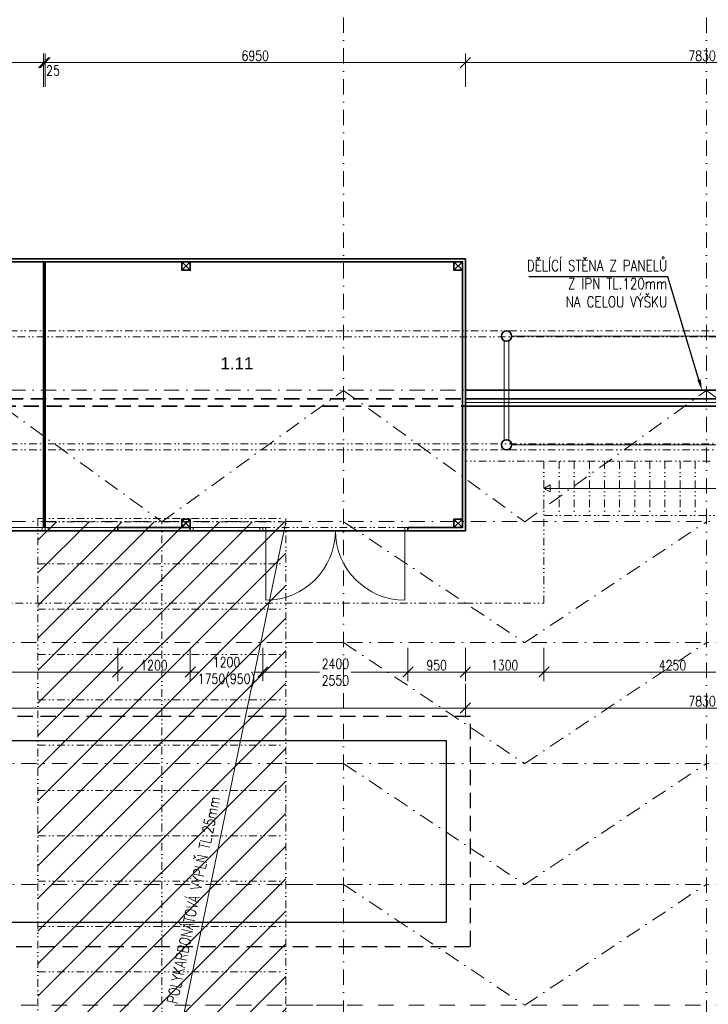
# Model space of a CAD drawing. Header units: millimetres. Extents: x -485339 to 286898, y -1189934 to 1602269.
# Tile 65 of 230: x -109236 to -97847, y -1027579 to -1011289. Entities that reach past the tile are written whole.
import ezdxf
from ezdxf import colors
from ezdxf.entities.mleader import LeaderData, LeaderLine
from ezdxf.math import Vec2, Vec3

# ---------------------------------------------------------------- set-up
doc = ezdxf.new("R2010")
doc.units = ezdxf.units.MM
doc.header["$LTSCALE"] = 10
for name, pattern in [('DASHDOT', [25.4, 12.7, -6.35, 0, -6.35]), ('DASHED', [19.05, 12.7, -6.35]), ('DĚLICÍ2', [15.875, 6.35, -3.175, 0, -3.175, 0, -3.175]), ('ČÁRKOVANÁ', [19.05, 12.7, -6.35]), ('ČÁRKOVANÁ2', [9.525, 6.35, -3.175])]:
    doc.linetypes.add(name, pattern=pattern)
doc.layers.get('Defpoints').update_dxf_attribs({"lineweight": 0})
for name, color, linetype, lineweight in [('N_dveře', 10, 'Continuous', 18), ('N_popis', 10, 'Continuous', 18), ('N_čáry_dělící stěna', 212, 'ČÁRKOVANÁ', 35), ('N_čáry_obv.plášt', 212, 'Continuous', 18), ('N_čáry_obv.plášt_obrys', 212, 'Continuous', 35), ('N_šrary', 10, 'Continuous', 18), ('St__otvory_dveře', 40, 'Continuous', 18), ('St_kóty', 132, 'Continuous', 18), ('St_otvory_okna', 40, 'Continuous', 18), ('St_plocha_místnosti', 250, 'Continuous', 18), ('St_sloupy_konstrukce haly', 5, 'Continuous', 35), ('St_sloupy_opláštění_půdorys', 25, 'Continuous', 35), ('St_čáry_nad', 250, 'DĚLICÍ2', 18), ('St_čáry_obrys', 5, 'Continuous', 35), ('St_čáry_osy', 250, 'DASHDOT', 18), ('St_čáry_plné', 250, 'Continuous', 18), ('St_čáry_pod', 250, 'ČÁRKOVANÁ2', 18)]:
    doc.layers.add(name, color=color, linetype=linetype, lineweight=lineweight)
doc.layers.add('VYBAVENÍ', color=222, linetype='Continuous')
doc.styles.add('Andy', font='arial.ttf')
doc.styles.get("Standard").update_dxf_attribs({"font": 'simplex.shx', "width": 0.8})
doc.linetypes.add('ZIGZAG', pattern='A,0.00254,-5.08,[131,ltypeshp.shx,S=5.08,R=0,X=-5.08,Y=0],-10.16,[131,ltypeshp.shx,S=5.08,R=180,X=5.08,Y=0],-5.08', length=20.32254)
doc.dimstyles.new('stavebníM100', dxfattribs={"dimtxt": 165, "dimasz": 170, "dimexe": 150, "dimexo": 100, "dimgap": 30, "dimtad": 1, "dimdec": 0, "dimtxsty": 'Standard', "dimblk": 'OBLIQUE', "dimcen": -2.5, "dimdle": 150, "dimclrd": 256, "dimclre": 256, "dimclrt": 256, "dimadec": 4, "dimazin": 0, "dimtfac": 1, "dimtdec": 0, "dimtmove": 2, "dimatfit": 3, "dimldrblk": 'OBLIQUE', "dimfxl": 400, "dimfxlon": 1, "dimlwd": -1, "dimlwe": -1, "dimarcsym": 0})

# ---------------------------------------------------------------- blocks, each defined once
blk = doc.blocks.new('G$CD8A98CDB')
at = {"layer": 'St_sloupy_konstrukce haly', "color": 250, "lineweight": 18, "ltscale": 2}
for points in [[(-825, 0), (825, 0)], [(-825, -80), (825, -80)]]:
    blk.add_lwpolyline(points, dxfattribs=at)
at = {"layer": 'St_sloupy_konstrukce haly', "ltscale": 2}
for centre in [(-900, -40), (900, -40)]:
    blk.add_circle(centre, 85, dxfattribs=at)
blk = doc.blocks.new('G$C7F8F446A')
at = {"layer": 'St_čáry_plné', "color": 0, "linetype": 'ByBlock', "ltscale": 2}
for p, q in [((20055, 4100), (-55, 4100)), ((-55, 0), (20055, 0))]:
    blk.add_line(p, q, dxfattribs=at)
for points in [[(12555, 4100), (12555, 0)], [(13305, 4100), (13305, 0)], [(14055, 4100), (14055, 0)], [(14805, 4100), (14805, 0)], [(15555, 4100), (15555, 0)], [(16305, 4100), (16305, 0)], [(17055, 4100), (17055, 0)], [(17805, 4100), (17805, 0)], [(18555, 4100), (18555, 0)], [(19305, 4100), (19305, 0)], [(20055, 4100), (20055, 0)], [(-55, 2050), (20000, 2050)]]:
    blk.add_lwpolyline(points, dxfattribs=at)
at = {"layer": 'St_čáry_pod', "color": 0, "linetype": 'ByBlock', "ltscale": 2}
blk.add_line((20000, 0), (20000, 4100), dxfattribs=at)
blk = doc.blocks.new('*U5513')
at = {"layer": 'St_čáry_osy', "ltscale": 2}
blk.add_lwpolyline([(-3000, -1000), (-4, 1000), (3000, -1000)], dxfattribs=at)
blk = doc.blocks.new('*U5512')
at = {"layer": 'St_čáry_osy', "ltscale": 2}
for p in [(24000, 6000), (24000, 4000), (24000, 2000), (24000, 0)]:
    blk.add_blockref('*U5513', p, dxfattribs=at)
blk = doc.blocks.new('*U5515')
at = {"layer": 'St_čáry_osy', "ltscale": 2}
for points in [[(-3950, 8000), (9058, 8000)], [(-3950, 6000), (9058, 6000)], [(-3950, 4000), (9058, 4000)], [(-3950, 2000), (9058, 2000)], [(-3950, 0), (9058, 0)], [(-3950, -2000), (9058, -2000)], [(-3950, -4000), (9058, -4000)], [(-3950, -6000), (9058, -6000)], [(-3950, -8000), (9058, -8000)]]:
    blk.add_lwpolyline(points, dxfattribs=at)
blk = doc.blocks.new('*U5514')
at = {"layer": 'St_čáry_osy', "ltscale": 2}
for p in [(12000, 0), (24000, 0)]:
    blk.add_blockref('*U5515', p, dxfattribs=at)
blk = doc.blocks.new('G$C325A9F68')
at = {"layer": 'St_otvory_okna', "ltscale": 2}
for points in [[(0, 0), (1200, 0), (1200, 50), (0, 50)], [(0, 0), (50, 0), (50, 50), (0, 50)], [(1200, 0), (1150, 0), (1150, 50), (1200, 50)]]:
    blk.add_lwpolyline(points, close=True, dxfattribs=at)
blk = doc.blocks.new('G$C19647512')
at = {"layer": 'St__otvory_dveře', "ltscale": 2}
for points in [[(0, -50), (50, -50), (50, 0), (0, 0)], [(2350, -50), (2400, -50), (2400, 0), (2350, 0)]]:
    blk.add_lwpolyline(points, close=True, dxfattribs=at)
at = {"layer": 'St__otvory_dveře', "linetype": 'DĚLICÍ2', "ltscale": 2}
for points in [[(2350, 0), (50, 0)], [(2350, -50), (50, -50)]]:
    blk.add_lwpolyline(points, dxfattribs=at)
at = {"layer": 'St__otvory_dveře', "ltscale": 2}
for points in [[(50, -50), (50, -1200)], [(2350, -50), (2350, -1200)]]:
    blk.add_lwpolyline(points, dxfattribs=at)
for centre, start, end in [((50, -50), 270, 0), ((2350, -50), 180, 270)]:
    blk.add_arc(centre, 1150, start, end, dxfattribs=at)
blk = doc.blocks.new('G$C2F820337')
at = {"layer": 'St_sloupy_opláštění_půdorys', "ltscale": 2}
blk.add_lwpolyline([(-70, -70), (70, -70), (70, 70), (-70, 70)], close=True, dxfattribs=at)
for points in [[(-70, 70), (70, -70)], [(70, 70), (-70, -70)]]:
    blk.add_lwpolyline(points, dxfattribs=at)
blk = doc.blocks.new('G$CB69B1554')
at = {"layer": 'St_čáry_nad', "ltscale": 2}
for points in [[(0, -4500), (0, -5700), (21100, -5700), (22400, -5700), (22400, -3350), (21100, -3350)], [(25150, -3350), (22400, -3350)], [(22650, -3350), (22650, -4250)], [(22900, -3350), (22900, -4250)], [(23150, -3350), (23150, -4250)], [(23400, -3350), (23400, -4250)], [(23650, -3350), (23650, -4250)], [(23900, -3350), (23900, -4250)], [(24150, -3350), (24150, -4250)], [(24400, -3350), (24400, -4250)], [(24650, -3350), (24650, -4250)], [(24900, -3350), (24900, -4250)], [(25400, -4250), (22400, -4250)]]:
    blk.add_lwpolyline(points, dxfattribs=at)
at = {"layer": 'St_čáry_obrys', "ltscale": 2}
for points in [[(0, 0), (21100, 0)], [(21100, 0), (21100, -4500)], [(50, -50), (21050, -50)], [(14125, -4450), (14125, -50)], [(14150, -4450), (14150, -50)], [(21050, -50), (21050, -4450)], [(15350, -4450), (16550, -4450)], [(15350, -4450), (15350, -4500)], [(15350, -4500), (16550, -4500)], [(16550, -4450), (16550, -4500)], [(20150, -4450), (21050, -4450)], [(20150, -4450), (20150, -4500)], [(20150, -4500), (21100, -4500)]]:
    blk.add_lwpolyline(points, dxfattribs=at)
at = {"layer": 'St_čáry_plné', "ltscale": 2}
blk.add_lwpolyline([(22400, -3800), (22501, -3859), (22501, -3741)], close=True, dxfattribs=at)
blk.add_lwpolyline([(26595, -3800), (22400, -3800)], dxfattribs=at)
at = {"layer": 'St__otvory_dveře', "ltscale": 2}
blk.add_blockref('G$C19647512', (17750, -4450), dxfattribs=at)
at = {"layer": 'St_otvory_okna', "ltscale": 2}
for p in [(12950, -4500), (14150, -4500), (16550, -4500)]:
    blk.add_blockref('G$C325A9F68', p, dxfattribs=at)
at = {"layer": 'St_sloupy_opláštění_půdorys', "ltscale": 2}
for p in [(16480, -120), (20980, -120), (16480, -4380)]:
    blk.add_blockref('G$C2F820337', p, dxfattribs=at)
at = {"layer": 'St_sloupy_opláštění_půdorys', "ltscale": 2, "xscale": -1, "rotation": 180}
blk.add_blockref('G$C2F820337', (20980, -4380), dxfattribs=at)
blk = doc.blocks.new('_OBLIQUE')
at = {"color": 0, "linetype": 'ByBlock'}
blk.add_line((-0.5, -0.5), (0.5, 0.5), dxfattribs=at)
blk = doc.blocks.new('*D5846')
at = {"layer": 'Defpoints', "color": 0}
for p in [(-108840, -1011998), (-122965, -1013105), (-108840, -1013155)]:
    blk.add_point(p, dxfattribs=at)
at = {"layer": 'St_kóty'}
for p, q in [((-122965, -1012398), (-122965, -1011848)), ((-108840, -1012398), (-108840, -1011848)), ((-123115, -1011998), (-108690, -1011998))]:
    blk.add_line(p, q, dxfattribs=at)
at = {"layer": 'St_kóty', "linetype": 'ByBlock', "xscale": 170, "yscale": 170, "zscale": 170, "rotation": 180}
blk.add_blockref('_OBLIQUE', (-122965, -1011998), dxfattribs=at)
at = {"layer": 'St_kóty', "linetype": 'ByBlock', "xscale": 170, "yscale": 170, "zscale": 170}
blk.add_blockref('_OBLIQUE', (-108840, -1011998), dxfattribs=at)
at = {"layer": 'St_kóty', "insert": (-115902, -1011885), "char_height": 165, "attachment_point": 5}
blk.add_mtext('14125', dxfattribs=at)
blk = doc.blocks.new('*D5847')
at = {"layer": 'Defpoints', "color": 0}
for p in [(-108815, -1011998), (-108840, -1013155), (-108815, -1013155)]:
    blk.add_point(p, dxfattribs=at)
at = {"layer": 'St_kóty'}
for p, q in [((-108840, -1012398), (-108840, -1011848)), ((-108815, -1012398), (-108815, -1011848)), ((-108840, -1011998), (-109010, -1011998)), ((-108990, -1011998), (-108665, -1011998)), ((-108815, -1011998), (-108645, -1011998))]:
    blk.add_line(p, q, dxfattribs=at)
at = {"layer": 'St_kóty', "linetype": 'ByBlock', "xscale": 170, "yscale": 170, "zscale": 170}
blk.add_blockref('_OBLIQUE', (-108840, -1011998), dxfattribs=at)
at = {"layer": 'St_kóty', "linetype": 'ByBlock', "xscale": 170, "yscale": 170, "zscale": 170, "rotation": 180}
blk.add_blockref('_OBLIQUE', (-108815, -1011998), dxfattribs=at)
at = {"layer": 'St_kóty', "insert": (-108685, -1012131), "char_height": 165, "attachment_point": 5}
blk.add_mtext('25', dxfattribs=at)
blk = doc.blocks.new('*D5848')
at = {"layer": 'Defpoints', "color": 0}
for p in [(-101865, -1011998), (-108815, -1013155), (-101865, -1013105)]:
    blk.add_point(p, dxfattribs=at)
at = {"layer": 'St_kóty'}
for p, q in [((-108815, -1012398), (-108815, -1011848)), ((-101865, -1012398), (-101865, -1011848)), ((-108965, -1011998), (-101715, -1011998))]:
    blk.add_line(p, q, dxfattribs=at)
at = {"layer": 'St_kóty', "linetype": 'ByBlock', "xscale": 170, "yscale": 170, "zscale": 170, "rotation": 180}
blk.add_blockref('_OBLIQUE', (-108815, -1011998), dxfattribs=at)
at = {"layer": 'St_kóty', "linetype": 'ByBlock', "xscale": 170, "yscale": 170, "zscale": 170}
blk.add_blockref('_OBLIQUE', (-101865, -1011998), dxfattribs=at)
at = {"layer": 'St_kóty', "insert": (-105340, -1011885), "char_height": 165, "attachment_point": 5}
blk.add_mtext('6950', dxfattribs=at)
blk = doc.blocks.new('*D5858')
at = {"layer": 'Defpoints', "color": 0}
for p in [(-112415, -1019706), (-107615, -1019706), (-107615, -1022083)]:
    blk.add_point(p, dxfattribs=at)
at = {"layer": 'St_kóty'}
for p, q in [((-112415, -1021683), (-112415, -1022233)), ((-107615, -1021683), (-107615, -1022233)), ((-112565, -1022083), (-110538, -1022083)), ((-107465, -1022083), (-109491, -1022083))]:
    blk.add_line(p, q, dxfattribs=at)
at = {"layer": 'St_kóty', "linetype": 'ByBlock', "xscale": 170, "yscale": 170, "zscale": 170, "rotation": 180}
blk.add_blockref('_OBLIQUE', (-112415, -1022083), dxfattribs=at)
at = {"layer": 'St_kóty', "linetype": 'ByBlock', "xscale": 170, "yscale": 170, "zscale": 170}
blk.add_blockref('_OBLIQUE', (-107615, -1022083), dxfattribs=at)
at = {"layer": 'St_kóty', "insert": (-110015, -1022083), "char_height": 165, "attachment_point": 5}
blk.add_mtext('4800\\P1750(950)', dxfattribs=at)
blk = doc.blocks.new('*D5859')
at = {"layer": 'Defpoints', "color": 0}
for p in [(-107615, -1019706), (-106415, -1019706), (-106415, -1022083)]:
    blk.add_point(p, dxfattribs=at)
at = {"layer": 'St_kóty'}
for p, q in [((-107615, -1021683), (-107615, -1022233)), ((-106415, -1021683), (-106415, -1022233)), ((-107765, -1022083), (-106265, -1022083))]:
    blk.add_line(p, q, dxfattribs=at)
at = {"layer": 'St_kóty', "linetype": 'ByBlock', "xscale": 170, "yscale": 170, "zscale": 170, "rotation": 180}
blk.add_blockref('_OBLIQUE', (-107615, -1022083), dxfattribs=at)
at = {"layer": 'St_kóty', "linetype": 'ByBlock', "xscale": 170, "yscale": 170, "zscale": 170}
blk.add_blockref('_OBLIQUE', (-106415, -1022083), dxfattribs=at)
at = {"layer": 'St_kóty', "insert": (-107015, -1021970), "char_height": 165, "attachment_point": 5}
blk.add_mtext('1200', dxfattribs=at)
blk = doc.blocks.new('*D5860')
at = {"layer": 'Defpoints', "color": 0}
for p in [(-106415, -1019706), (-105215, -1019706), (-105215, -1022083)]:
    blk.add_point(p, dxfattribs=at)
at = {"layer": 'St_kóty'}
for p, q in [((-106415, -1021683), (-106415, -1022233)), ((-105215, -1021683), (-105215, -1022233)), ((-106565, -1022083), (-106338, -1022083)), ((-105065, -1022083), (-105291, -1022083))]:
    blk.add_line(p, q, dxfattribs=at)
at = {"layer": 'St_kóty', "linetype": 'ByBlock', "xscale": 170, "yscale": 170, "zscale": 170, "rotation": 180}
blk.add_blockref('_OBLIQUE', (-106415, -1022083), dxfattribs=at)
at = {"layer": 'St_kóty', "linetype": 'ByBlock', "xscale": 170, "yscale": 170, "zscale": 170}
blk.add_blockref('_OBLIQUE', (-105215, -1022083), dxfattribs=at)
at = {"layer": 'St_kóty', "insert": (-105815, -1022083), "char_height": 165, "attachment_point": 5}
blk.add_mtext('1200\\P1750(950)', dxfattribs=at)
blk = doc.blocks.new('*D5861')
at = {"layer": 'Defpoints', "color": 0}
for p in [(-105215, -1019706), (-102815, -1019706), (-102815, -1022083)]:
    blk.add_point(p, dxfattribs=at)
at = {"layer": 'St_kóty'}
for p, q in [((-105215, -1021683), (-105215, -1022233)), ((-102815, -1021683), (-102815, -1022233)), ((-105365, -1022083), (-104277, -1022083)), ((-102665, -1022083), (-103752, -1022083))]:
    blk.add_line(p, q, dxfattribs=at)
at = {"layer": 'St_kóty', "linetype": 'ByBlock', "xscale": 170, "yscale": 170, "zscale": 170, "rotation": 180}
blk.add_blockref('_OBLIQUE', (-105215, -1022083), dxfattribs=at)
at = {"layer": 'St_kóty', "linetype": 'ByBlock', "xscale": 170, "yscale": 170, "zscale": 170}
blk.add_blockref('_OBLIQUE', (-102815, -1022083), dxfattribs=at)
at = {"layer": 'St_kóty', "insert": (-104015, -1022083), "char_height": 165, "attachment_point": 5}
blk.add_mtext('2400\\P2550', dxfattribs=at)
blk = doc.blocks.new('*D5862')
at = {"layer": 'Defpoints', "color": 0}
for p in [(-102815, -1019706), (-101865, -1019731), (-101865, -1022083)]:
    blk.add_point(p, dxfattribs=at)
at = {"layer": 'St_kóty'}
for p, q in [((-102815, -1021683), (-102815, -1022233)), ((-101865, -1021683), (-101865, -1022233)), ((-102965, -1022083), (-101715, -1022083))]:
    blk.add_line(p, q, dxfattribs=at)
at = {"layer": 'St_kóty', "linetype": 'ByBlock', "xscale": 170, "yscale": 170, "zscale": 170, "rotation": 180}
blk.add_blockref('_OBLIQUE', (-102815, -1022083), dxfattribs=at)
at = {"layer": 'St_kóty', "linetype": 'ByBlock', "xscale": 170, "yscale": 170, "zscale": 170}
blk.add_blockref('_OBLIQUE', (-101865, -1022083), dxfattribs=at)
at = {"layer": 'St_kóty', "insert": (-102340, -1021970), "char_height": 165, "attachment_point": 5}
blk.add_mtext('950', dxfattribs=at)
blk = doc.blocks.new('*D5863')
at = {"layer": 'Defpoints', "color": 0}
for p in [(-122965, -1019731), (-101865, -1019731), (-101865, -1022677)]:
    blk.add_point(p, dxfattribs=at)
at = {"layer": 'St_kóty'}
for p, q in [((-122965, -1022277), (-122965, -1022827)), ((-101865, -1022277), (-101865, -1022827)), ((-123115, -1022677), (-101715, -1022677))]:
    blk.add_line(p, q, dxfattribs=at)
at = {"layer": 'St_kóty', "linetype": 'ByBlock', "xscale": 170, "yscale": 170, "zscale": 170, "rotation": 180}
blk.add_blockref('_OBLIQUE', (-122965, -1022677), dxfattribs=at)
at = {"layer": 'St_kóty', "linetype": 'ByBlock', "xscale": 170, "yscale": 170, "zscale": 170}
blk.add_blockref('_OBLIQUE', (-101865, -1022677), dxfattribs=at)
at = {"layer": 'St_kóty', "insert": (-112415, -1022564), "char_height": 165, "attachment_point": 5}
blk.add_mtext('21100', dxfattribs=at)
blk = doc.blocks.new('*D5864')
at = {"layer": 'Defpoints', "color": 0}
for p in [(-101865, -1019731), (-100565, -1020931), (-100565, -1022083)]:
    blk.add_point(p, dxfattribs=at)
at = {"layer": 'St_kóty'}
for p, q in [((-101865, -1021683), (-101865, -1022233)), ((-100565, -1021683), (-100565, -1022233)), ((-102015, -1022083), (-100415, -1022083))]:
    blk.add_line(p, q, dxfattribs=at)
at = {"layer": 'St_kóty', "linetype": 'ByBlock', "xscale": 170, "yscale": 170, "zscale": 170, "rotation": 180}
blk.add_blockref('_OBLIQUE', (-101865, -1022083), dxfattribs=at)
at = {"layer": 'St_kóty', "linetype": 'ByBlock', "xscale": 170, "yscale": 170, "zscale": 170}
blk.add_blockref('_OBLIQUE', (-100565, -1022083), dxfattribs=at)
at = {"layer": 'St_kóty', "insert": (-101215, -1021970), "char_height": 165, "attachment_point": 5}
blk.add_mtext('1300', dxfattribs=at)
blk = doc.blocks.new('*D5865')
at = {"layer": 'Defpoints', "color": 0}
for p in [(-96315, -1019481), (-100565, -1020931), (-96315, -1022083)]:
    blk.add_point(p, dxfattribs=at)
at = {"layer": 'St_kóty'}
for p, q in [((-100565, -1021683), (-100565, -1022233)), ((-96315, -1021683), (-96315, -1022233)), ((-100715, -1022083), (-96165, -1022083))]:
    blk.add_line(p, q, dxfattribs=at)
at = {"layer": 'St_kóty', "linetype": 'ByBlock', "xscale": 170, "yscale": 170, "zscale": 170, "rotation": 180}
blk.add_blockref('_OBLIQUE', (-100565, -1022083), dxfattribs=at)
at = {"layer": 'St_kóty', "linetype": 'ByBlock', "xscale": 170, "yscale": 170, "zscale": 170}
blk.add_blockref('_OBLIQUE', (-96315, -1022083), dxfattribs=at)
at = {"layer": 'St_kóty', "insert": (-98440, -1021970), "char_height": 165, "attachment_point": 5}
blk.add_mtext('4250', dxfattribs=at)
blk = doc.blocks.new('*D5867')
at = {"layer": 'Defpoints', "color": 0}
for p in [(-101865, -1019731), (-94035, -1019731), (-94035, -1022677)]:
    blk.add_point(p, dxfattribs=at)
at = {"layer": 'St_kóty'}
for p, q in [((-101865, -1022277), (-101865, -1022827)), ((-94035, -1022277), (-94035, -1022827)), ((-102015, -1022677), (-93885, -1022677))]:
    blk.add_line(p, q, dxfattribs=at)
at = {"layer": 'St_kóty', "linetype": 'ByBlock', "xscale": 170, "yscale": 170, "zscale": 170, "rotation": 180}
blk.add_blockref('_OBLIQUE', (-101865, -1022677), dxfattribs=at)
at = {"layer": 'St_kóty', "linetype": 'ByBlock', "xscale": 170, "yscale": 170, "zscale": 170}
blk.add_blockref('_OBLIQUE', (-94035, -1022677), dxfattribs=at)
at = {"layer": 'St_kóty', "insert": (-97950, -1022564), "char_height": 165, "attachment_point": 5}
blk.add_mtext('7830', dxfattribs=at)
blk = doc.blocks.new('*D5907')
at = {"layer": 'Defpoints', "color": 0}
for p in [(-94035, -1011998), (-101865, -1013105), (-94035, -1013105)]:
    blk.add_point(p, dxfattribs=at)
at = {"layer": 'St_kóty'}
for p, q in [((-101865, -1012398), (-101865, -1011848)), ((-94035, -1012398), (-94035, -1011848)), ((-102015, -1011998), (-93885, -1011998))]:
    blk.add_line(p, q, dxfattribs=at)
at = {"layer": 'St_kóty', "linetype": 'ByBlock', "xscale": 170, "yscale": 170, "zscale": 170, "rotation": 180}
blk.add_blockref('_OBLIQUE', (-101865, -1011998), dxfattribs=at)
at = {"layer": 'St_kóty', "linetype": 'ByBlock', "xscale": 170, "yscale": 170, "zscale": 170}
blk.add_blockref('_OBLIQUE', (-94035, -1011998), dxfattribs=at)
at = {"layer": 'St_kóty', "insert": (-97950, -1011885), "char_height": 165, "attachment_point": 5}
blk.add_mtext('7830', dxfattribs=at)

msp = doc.modelspace()

# ---------------------------------------------------------------- hatches: boundary and pattern name
at = {"layer": 'N_šrary', "linetype": 'DASHED'}
h = msp.add_hatch(dxfattribs=at)
h.set_pattern_fill('ANSI31', color=256, scale=120)
h.set_pattern_definition([(45, (36000, -425057.46), (-269.40768, 269.40768), [])])
h.paths.add_polyline_path([(-108934.2, -1039594.2), (-104834.1, -1039593.6), (-104834.2, -1019594.2), (-108934.2, -1019594.2)])

# ---------------------------------------------------------------- linework, layer by layer
at = {"layer": 'N_popis'}
msp.add_lwpolyline([(-104834.2, -1019594.2), (-108934.2, -1039394.2)], dxfattribs=at)
at = {"layer": 'N_čáry_dělící stěna', "ltscale": 2}
for points in [[(-59269.9, -1017562.9), (-125269.9, -1017562.9)], [(-59389.9, -1017682.9), (-125389.9, -1017682.9)]]:
    msp.add_lwpolyline(points, dxfattribs=at)
at = {"layer": 'N_čáry_obv.plášt', "linetype": 'ZIGZAG'}
msp.add_lwpolyline([(-101864.9, -1017622.9), (-94034.9, -1017622.9)], dxfattribs=at)
at = {"layer": 'N_čáry_obv.plášt_obrys'}
for points in [[(-101864.9, -1017562.9), (-94034.9, -1017562.9)], [(-101864.9, -1017682.9), (-94034.9, -1017682.9)]]:
    msp.add_lwpolyline(points, dxfattribs=at)
at = {"layer": 'St_čáry_nad', "ltscale": 2}
for points in [[(-43825.2, -1016437.6), (-139879.9, -1016437.6)], [(-46557.7, -1016537.6), (-139879.9, -1016537.6)], [(-43825.2, -1018307.6), (-139879.9, -1018307.6)], [(-43825.2, -1018407.6), (-139879.9, -1018407.6)]]:
    msp.add_lwpolyline(points, dxfattribs=at)
at = {"layer": 'St_čáry_obrys'}
for p, q in [((-101864.9, -1019742.9), (-101865.2, -1017417.5)), ((-101865.2, -1017417.5), (-94034.9, -1017417.5)), ((-122964.9, -1019742.9), (-101864.9, -1019742.9))]:
    msp.add_line(p, q, dxfattribs=at)
at = {"layer": 'St_čáry_osy', "ltscale": 2}
for points in [[(-103879.9, -1059777.6), (-103879.9, -992785.6)], [(-97879.9, -1059777.6), (-97879.9, -992785.6)], [(-139879.9, -1017422.6), (-43825.2, -1017409.8)], [(-109879.9, -1017422.6), (-106884.2, -1019595.1), (-103879.9, -1017422.6)], [(-103879.9, -1017422.6), (-100884.2, -1019595.1), (-97879.9, -1017422.6)], [(-97879.9, -1017422.6), (-94884.2, -1019595.1), (-91879.9, -1017422.6)], [(-139879.9, -1019595.1), (-43825.2, -1019582.3)]]:
    msp.add_lwpolyline(points, dxfattribs=at)
at = {"layer": 'St_čáry_plné', "ltscale": 2}
for points in [[(-101099.9, -1016524), (-95269.9, -1016524)], [(-101099.9, -1018324), (-95269.9, -1018324)]]:
    msp.add_lwpolyline(points, dxfattribs=at)
at = {"layer": 'VYBAVENÍ', "linetype": 'ČÁRKOVANÁ2', "ltscale": 4}
msp.add_lwpolyline([(-119578.8, -1022819.8), (-119578.8, -1026619.8), (-101778.8, -1026619.8), (-101778.8, -1022819.8)], close=True, dxfattribs=at)
at = {"layer": 'VYBAVENÍ'}
msp.add_lwpolyline([(-119178.8, -1023219.8), (-119178.8, -1026219.8), (-102178.8, -1026219.8), (-102178.8, -1023219.8)], close=True, dxfattribs=at)

# ---------------------------------------------------------------- block references
at = {"layer": 'N_dveře', "ltscale": 2}
msp.add_blockref('G$CB69B1554', (-122964.9, -1015242.9), dxfattribs=at)
at = {"layer": 'St_sloupy_konstrukce haly', "ltscale": 2, "rotation": 90}
msp.add_blockref('G$CD8A98CDB', (-101224.9, -1017422.6), dxfattribs=at)
at = {"layer": 'St_čáry_nad', "ltscale": 2, "rotation": 90}
msp.add_blockref('G$C7F8F446A', (-104834.2, -1039594.2), dxfattribs=at)
at = {"layer": 'St_čáry_osy', "ltscale": 2, "xscale": -1, "rotation": 180}
msp.add_blockref('*U5512', (-124879.9, -1020595.1), dxfattribs=at)
at = {"layer": 'St_čáry_osy', "ltscale": 2}
msp.add_blockref('*U5514', (-124884.2, -1029595.1), dxfattribs=at)

# ---------------------------------------------------------------- texts
at = {"layer": 'N_popis', "width": 0.8}
msp.add_text('POLYKARBONÁTOVÁ VÝPLŇ TL.25mm', height=180, rotation=78.30106, dxfattribs=at).set_placement((-106628.1, -1027582.2))
at = {"layer": 'St_plocha_místnosti', "ltscale": 2, "style": 'Andy'}
msp.add_text('1.11', height=200, dxfattribs=at).set_placement((-105915.3, -1017075.3))

# ---------------------------------------------------------------- dimensions: what is measured, and where the dimension line sits
at = {"layer": 'St_kóty'}
for base, p1, p2, picture, middle in [((-108839.9, -1011998), (-122964.9, -1013105), (-108839.9, -1013155), '*D5846', (-115902.4, -1011885.5)), ((-101864.9, -1011998), (-108814.9, -1013155), (-101864.9, -1013105), '*D5848', (-105339.9, -1011885.5)), ((-94034.9, -1011998), (-101864.9, -1013105), (-94034.9, -1013105), '*D5907', (-97949.9, -1011885.5)), ((-96314.9, -1022082.8), (-100564.9, -1020931.2), (-96314.9, -1019481.2), '*D5865', (-98439.9, -1021970.3)), ((-101864.9, -1022676.8), (-122964.9, -1019731.2), (-101864.9, -1019731.2), '*D5863', (-112414.9, -1022564.3)), ((-106414.9, -1022082.8), (-107614.9, -1019706.2), (-106414.9, -1019706.2), '*D5859', (-107014.9, -1021970.3)), ((-101864.9, -1022082.8), (-102814.9, -1019706.2), (-101864.9, -1019731.2), '*D5862', (-102339.9, -1021970.3)), ((-100564.9, -1022082.8), (-101864.9, -1019731.2), (-100564.9, -1020931.2), '*D5864', (-101214.9, -1021970.3)), ((-94034.9, -1022676.8), (-101864.9, -1019731.2), (-94034.9, -1019731.2), '*D5867', (-97949.9, -1022564.3))]:
    dim = msp.add_linear_dim(base=base, p1=p1, p2=p2, dimstyle='stavebníM100', dxfattribs=at)
    dim.commit()
    dim.dimension.update_dxf_attribs({"geometry": picture, "text_midpoint": middle})
dim = msp.add_linear_dim(base=(-108814.9, -1011998), p1=(-108839.9, -1013155), p2=(-108814.9, -1013155), dimstyle='stavebníM100', dxfattribs=at)
dim.commit()
dim.dimension.update_dxf_attribs({"geometry": '*D5847', "text_midpoint": (-108685.3, -1012131.2), "dimtype": 160})
for base, p1, p2, text, picture, middle in [((-107614.9, -1022082.8), (-112414.9, -1019706.2), (-107614.9, -1019706.2), '<>\\P1750(950)', '*D5858', (-110014.9, -1022082.8)), ((-105214.9, -1022082.8), (-106414.9, -1019706.2), (-105214.9, -1019706.2), '<>\\P1750(950)', '*D5860', (-105814.9, -1022082.8)), ((-102814.9, -1022082.8), (-105214.9, -1019706.2), (-102814.9, -1019706.2), '<>\\P2550', '*D5861', (-104014.9, -1022082.8))]:
    dim = msp.add_linear_dim(base=base, p1=p1, p2=p2, text=text, dimstyle='stavebníM100', override={"dimtxsty": 'Standard'}, dxfattribs=at)
    dim.commit()
    dim.dimension.update_dxf_attribs({"geometry": picture, "text_midpoint": middle, "dimtype": 160})

# ---------------------------------------------------------------- leaders
at = {"layer": 'N_popis'}
ml = msp.add_multileader_mtext('Standard', dxfattribs=at)
ml.set_content('DĚLÍCÍ STĚNA Z PANELŮ\\PZ IPN TL.120mm \\PNA CELOU VÝŠKU')
ml.set_leader_properties()
ml.build(insert=Vec2(0, 0))
ml.multileader.update_dxf_attribs({"text_left_attachment_type": 6, "text_right_attachment_type": 6, "arrow_head_size": 180})
ctx = ml.context
ctx.base_point, ctx.char_height, ctx.arrow_head_size, ctx.plane_origin = Vec3(-101182.7, -1015544.5), 180, 180, Vec3(-97738.7, -1014580.1)
ctx.left_attachment, ctx.right_attachment, ctx.text_align_type = 6, 6, 2
notes = []
notes.append((ctx, [(0, (1, 1, 0), (-98517, -1015544.5), (-1, 0), 8, [(0, [(-97950, -1017417.5)], 0, [])])]))
ctx.mtext.insert, ctx.mtext.alignment, ctx.mtext.flow_direction = Vec3(-98527, -1015266.8), 3, 5
for ctx, leaders in notes:
    for number, flags, end, landing, length, lines in leaders:
        leader = LeaderData()
        leader.index, (leader.has_last_leader_line, leader.has_dogleg_vector, leader.attachment_direction) = number, flags
        leader.last_leader_point, leader.dogleg_vector, leader.dogleg_length = Vec3(end), Vec3(landing), length
        for number, points, colour, breaks in lines:
            line = LeaderLine()
            line.index, line.vertices, line.color, line.breaks = number, Vec3.list(points), colors.encode_raw_color(colour), breaks
            leader.lines.append(line)
        ctx.leaders.append(leader)

doc.saveas('drawing.dxf')
